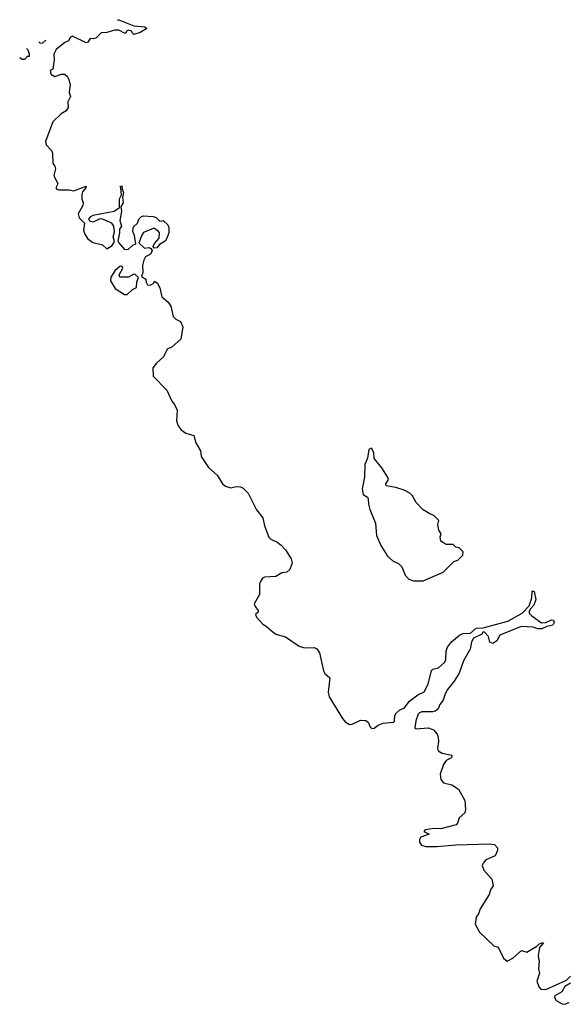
# Model space of a CAD drawing. Extents: x 2601477 to 2753313, y 449408 to 581029.
# Tile 29 of 203: x 2601477 to 2605492, y 510386 to 517609. Entities that reach past the tile are written whole.
import ezdxf

# ---------------------------------------------------------------- set-up
doc = ezdxf.new("R2010")
doc.units = 0

msp = doc.modelspace()

# ---------------------------------------------------------------- linework, layer by layer
at = {"layer": '0CON05XD'}
for points in [[(2602195.5, 517608.7), (2602205, 517607.5), (2602313.6, 517563.6), (2602395, 517557.5), (2602410, 517545), (2602360, 517515), (2602315, 517500), (2602301.7, 517511.7), (2602300, 517525), (2602275, 517532.5), (2602260, 517525), (2602255, 517510), (2602245, 517510), (2602205, 517532.5), (2602175, 517532.5), (2602115, 517513.8), (2602075, 517512.5), (2602035, 517474), (2602017.5, 517467.5), (2601995, 517470), (2601977.5, 517445), (2601965, 517440), (2601865, 517486.7), (2601850, 517480), (2601835, 517453.3), (2601807.5, 517442.5), (2601745, 517390), (2601727.5, 517355), (2601730, 517315), (2601720, 517245), (2601700, 517235), (2601705, 517210), (2601735, 517192.5), (2601785, 517210), (2601805, 517210), (2601825.8, 517195), (2601836, 517175), (2601847.5, 517135), (2601840, 517075), (2601850, 517045), (2601830, 517005), (2601832, 516965), (2601818.7, 516941.3), (2601780.6, 516919.4), (2601721.2, 516858.8), (2601665.7, 516715), (2601671.3, 516691.3), (2601709.3, 516649.3), (2601718.7, 516628.7), (2601720, 516555), (2601735, 516533.3), (2601739.4, 516515), (2601728.8, 516465), (2601757.5, 516405), (2601743.3, 516375), (2601750, 516365), (2601765, 516360), (2601840.9, 516360.9), (2601875, 516353.8), (2601965, 516387.5), (2601962.5, 516375), (2601938.8, 516345), (2601934.1, 516325.9), (2601934, 516295), (2601942, 516265), (2601939.2, 516245), (2601906, 516185), (2601914.2, 516155), (2601952.5, 516115), (2601946, 516065), (2601954.5, 516034.5), (2601973.7, 516003.7), (2602014.5, 515974.5), (2602085, 515956.7), (2602115, 515927.5), (2602155, 515953.3), (2602171.7, 515981.7), (2602163.8, 516015), (2602173, 516053), (2602166.7, 516095), (2602152.5, 516115), (2602085, 516146.2), (2602065, 516147.5), (2602015, 516124.2), (2601990.8, 516130.8), (2601983.8, 516145), (2601998.8, 516165), (2602015, 516174), (2602170, 516205), (2602208.3, 516231.7), (2602210, 516295), (2602222.5, 516325), (2602220, 516375), (2602213.3, 516385), (2602225, 516390), (2602227.5, 516365), (2602238.3, 516341.7), (2602230, 516305), (2602236.1, 516266.1), (2602220, 516235), (2602223.3, 516205), (2602212, 516135), (2602222.5, 516095), (2602208.3, 516071.7), (2602210, 516045), (2602197.5, 515985), (2602202.5, 515975), (2602246.4, 515923.6), (2602275, 515926.2), (2602306.4, 515953.6), (2602330, 515965), (2602320, 516025), (2602307.5, 516055), (2602311.7, 516088.3), (2602340, 516115), (2602350, 516145), (2602370, 516165), (2602385, 516171.2), (2602455.9, 516165.9), (2602478.3, 516158.3), (2602505, 516130), (2602530, 516135), (2602563, 516103), (2602571.2, 516085), (2602570, 516045), (2602556.2, 516005), (2602543.3, 515985), (2602501.4, 515958.6), (2602482.5, 515935), (2602462.5, 515932.5), (2602456.7, 515945), (2602465, 515966.7), (2602498.8, 516005), (2602503.3, 516045), (2602495.9, 516055.9), (2602465.9, 516075.9), (2602455, 516076.7), (2602385, 516046.7), (2602371.7, 516028.3), (2602351.7, 515971.7), (2602393, 515933), (2602425, 515937.5), (2602439.3, 515929.3), (2602447.5, 515915), (2602437.7, 515892.3), (2602400.7, 515869.3), (2602386.7, 515845), (2602377.5, 515805), (2602380, 515755), (2602370, 515725), (2602402.5, 515705), (2602403.6, 515683.6), (2602415, 515663.3), (2602435, 515662.5), (2602460, 515675), (2602465, 515690), (2602485, 515677.5), (2602505, 515642.5), (2602520, 515575), (2602565, 515537.5), (2602585, 515507.5), (2602601.7, 515431.7), (2602621.7, 515411.7), (2602656.7, 515395), (2602673.8, 515355), (2602658.8, 515265), (2602595, 515208.8), (2602559.1, 515190.9), (2602530.8, 515135), (2602480.2, 515089.8), (2602452.9, 515055), (2602456, 514995), (2602555, 514891.2), (2602591.7, 514811.7), (2602612.5, 514785), (2602630.8, 514745), (2602627.3, 514667.3), (2602639.7, 514629.7), (2602661.2, 514601.2), (2602695, 514575.7), (2602755, 514558.8), (2602768.1, 514505), (2602802.5, 514445), (2602808.8, 514405), (2602862.5, 514325), (2602925, 514267.5), (2602964.3, 514205), (2602985, 514186.7), (2603025, 514174.4), (2603065, 514184.4), (2603095, 514183.3), (2603115, 514172.2), (2603153.1, 514135), (2603213.6, 514013.6), (2603260, 513955), (2603271.4, 513895), (2603302.7, 513812.7), (2603317.7, 513797.7), (2603365.7, 513775.7), (2603395, 513753.8), (2603425, 513721.2), (2603468, 513655), (2603475.8, 513625), (2603458.6, 513575), (2603435, 513556.9), (2603399.2, 513550.8), (2603387, 513543), (2603355, 513523.3), (2603271.2, 513518.8), (2603258.3, 513511.7), (2603241.7, 513488.3), (2603235.8, 513474.2), (2603235, 513392.5), (2603195.7, 513325), (2603203.4, 513303.4), (2603226.7, 513275), (2603226.7, 513263.3), (2603206.7, 513245), (2603213.8, 513225), (2603260, 513175), (2603285, 513160.8), (2603336.2, 513115), (2603355, 513102.5), (2603425, 513082.2), (2603525, 513013.1), (2603565, 513001.9), (2603635, 513003.1), (2603655, 512994.2), (2603675.7, 512965), (2603705, 512833.3), (2603715, 512813.3), (2603750, 512780), (2603739.2, 512675), (2603745, 512642.5), (2603842.7, 512482.7), (2603864.7, 512454.7), (2603895, 512439.5), (2603915, 512442.2), (2603975, 512471.5), (2604015, 512467.1), (2604033.3, 512453.3), (2604045, 512423.3), (2604059.5, 512409.5), (2604075, 512412), (2604105, 512434.3), (2604142.5, 512447.5), (2604214.3, 512455.7), (2604225, 512462), (2604226.9, 512505), (2604237.7, 512522.3), (2604265, 512547.5), (2604295, 512557.5), (2604335, 512609.4), (2604395, 512657.1), (2604442.1, 512677.9), (2604472.5, 512735), (2604495.8, 512834.2), (2604505, 512843.8), (2604546.6, 512853.4), (2604594, 512895), (2604602.5, 512915), (2604604.3, 512975.7), (2604614, 513005), (2604642, 513045), (2604701.2, 513095), (2604725, 513105.6), (2604781.7, 513108.3), (2604825, 513145.8), (2604875, 513146.7), (2605055, 513196.2), (2605160, 513255), (2605211.7, 513308.3), (2605233, 513367), (2605235, 513420), (2605250, 513415), (2605262.5, 513355), (2605247.5, 513315), (2605220, 513285), (2605213, 513267), (2605212.5, 513255), (2605232.5, 513235), (2605303.6, 513183.6), (2605335, 513186.7), (2605375, 513206.2), (2605390, 513205), (2605396.1, 513186.1), (2605385, 513166.7), (2605342, 513158), (2605305, 513140), (2605275, 513141.2), (2605241.7, 513151.7), (2605152.7, 513157.3), (2604996.4, 513093.6), (2604975, 513053.3), (2604945, 513033.3), (2604925, 513042.5), (2604914.2, 513085), (2604885, 513116.7), (2604875, 513117.5), (2604865, 513102.5), (2604805, 513072.5), (2604788.8, 513045), (2604779.4, 512990.6), (2604730, 512905), (2604700, 512815), (2604663.6, 512756.4), (2604613.3, 512695), (2604596.1, 512663.9), (2604583, 512617), (2604558.1, 512585), (2604545, 512552.5), (2604525, 512537.1), (2604505, 512531.1), (2604425, 512531.2), (2604407.5, 512525), (2604399.4, 512515), (2604381.5, 512465), (2604374.4, 512415), (2604385, 512407.1), (2604409.7, 512409.7), (2604473.9, 512413.9), (2604510, 512400), (2604537.6, 512367.6), (2604546.2, 512345), (2604548.8, 512315), (2604540, 512265), (2604545.5, 512245.5), (2604575, 512227.5), (2604646.2, 512215), (2604643.3, 512195), (2604604.5, 512175.5), (2604583.9, 512146.1), (2604559.2, 512075), (2604565.7, 512035), (2604585, 512010.6), (2604645, 511996), (2604694.5, 511964.5), (2604740.2, 511880.2), (2604745.6, 511815), (2604739.6, 511790.4), (2604700, 511755), (2604686.9, 511715), (2604676.4, 511703.6), (2604565, 511672.7), (2604513.7, 511676.3), (2604450, 511665), (2604441.2, 511655), (2604480, 511635), (2604418.7, 511611.3), (2604408.3, 511595), (2604407.4, 511575), (2604423.4, 511553.4), (2604455, 511543.7), (2604535, 511543.8), (2604674, 511556)], [(2601618.2, 517446.8), (2601625, 517440), (2601645, 517437.5), (2601667.5, 517455), (2601668.1, 517458.7)], [(2601477.4, 517330.6), (2601495, 517320), (2601515, 517320), (2601535, 517340), (2601548.3, 517341.7), (2601550, 517355), (2601540, 517385), (2601527.2, 517397.8)], [(2602265, 515593.3), (2602305, 515630), (2602332.5, 515645), (2602336.7, 515685), (2602347.5, 515717.5), (2602325, 515740), (2602315, 515742.5), (2602275, 515720), (2602211.2, 515721.2), (2602207.5, 515737.5), (2602232.5, 515785), (2602228.3, 515798.3), (2602215, 515800), (2602175, 515767.5), (2602145, 515720), (2602143.6, 515693.6), (2602176.1, 515636.1), (2602245, 515593.3), (2602265, 515593.3)], [(2604435, 513493.3), (2604582.5, 513555), (2604660, 513635), (2604690, 513645), (2604725, 513680), (2604727.5, 513705), (2604700, 513735), (2604675, 513740), (2604655, 513760), (2604605, 513760), (2604565, 513782.5), (2604560, 513815), (2604566.4, 513836.4), (2604550, 513865), (2604542.5, 513905), (2604550, 513935), (2604513, 513973), (2604483, 513983), (2604435, 514012.5), (2604385, 514067.5), (2604356.7, 514115), (2604337.5, 514135), (2604295, 514157.5), (2604235, 514176.7), (2604165, 514190), (2604162.5, 514205), (2604180, 514235), (2604173.3, 514255), (2604132.3, 514322.3), (2604075, 514390), (2604072.5, 514435), (2604057.5, 514465), (2604037.5, 514455), (2604026.4, 514393.6), (2604006.7, 514345), (2604005.9, 514254.1), (2603988.3, 514168.3), (2603996.4, 514126.4), (2604026.4, 514106.4), (2604032.5, 514095), (2604033.8, 514055), (2604043.8, 514015), (2604086.7, 513915), (2604093.3, 513825), (2604125, 513752.5), (2604175, 513672.5), (2604215, 513637.5), (2604255, 513620), (2604280, 513595), (2604303, 513533), (2604330, 513505), (2604365, 513493.3), (2604435, 513493.3)], [(2604674, 511556), (2604925, 511564.4), (2604957.9, 511557.9), (2604980, 511535), (2604980, 511515), (2604962.5, 511475), (2604895, 511446.7), (2604875, 511422.5), (2604868.8, 511405), (2604879.5, 511369.5), (2604938, 511305), (2604948.8, 511255), (2604930, 511225), (2604919.1, 511190.9), (2604853.9, 511086.1), (2604840.7, 511049.3), (2604823.8, 511025), (2604815.8, 510975), (2604847.8, 510915), (2604954, 510815), (2604984.2, 510804.2), (2605024.2, 510725), (2605052.3, 510702.3), (2605093.8, 510725), (2605155, 510780), (2605195, 510767.5), (2605268, 510812), (2605283, 510827), (2605305, 510838), (2605317, 510837), (2605288, 510802), (2605277.5, 510745), (2605281.4, 510721.4), (2605286.2, 510705), (2605282, 510645), (2605288.8, 510615), (2605269.4, 510555), (2605284.4, 510514.4), (2605298.3, 510498.3), (2605335, 510494.2), (2605485.6, 510564.4), (2605515, 510592.5)], [(2605515, 510542.5), (2605473, 510517), (2605451.2, 510478.8), (2605401.7, 510448.3), (2605398.8, 510435), (2605411.2, 510415), (2605455, 510390), (2605475, 510386.2), (2605505, 510400)]]:
    msp.add_lwpolyline(points, dxfattribs=at)

doc.saveas('drawing.dxf')
